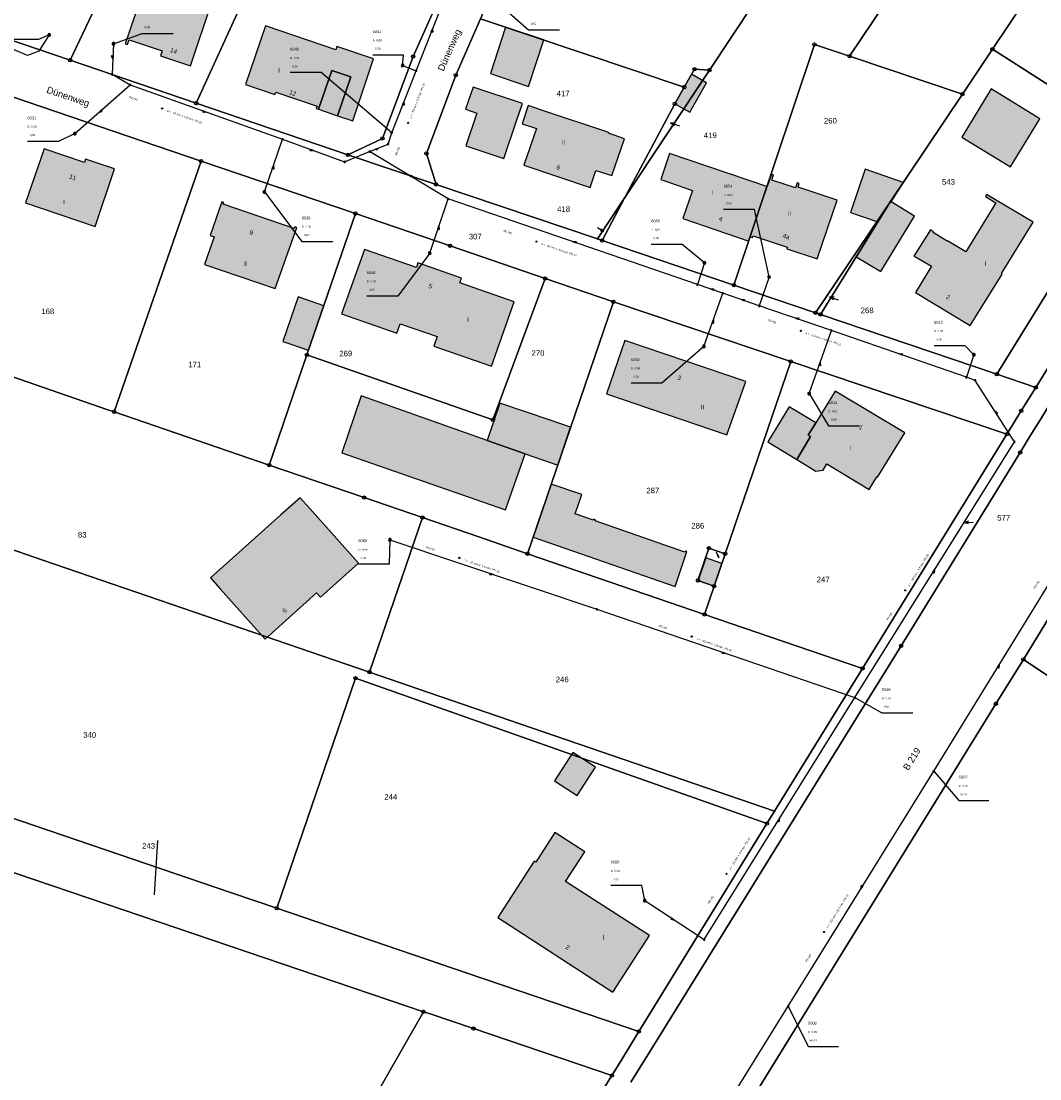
# Model space of a CAD drawing. Header units: metres. Extents: x 410063 to 2410512, y 5786105 to 5787650.
# Tile 5 of 30: x 2409850 to 2410003, y 5786625 to 5786784. Entities that reach past the tile are written whole.
import ezdxf

# ---------------------------------------------------------------- set-up
doc = ezdxf.new("R2010")
doc.units = ezdxf.units.M
for name, color, linetype in [('DRUCK-DECKELH', 40, 'Continuous'), ('DRUCK-FLUßRICH', 40, 'Continuous'), ('DRUCK-HALTUNGE', 40, 'Continuous'), ('DRUCK-ROHRD-M', 40, 'Continuous'), ('DRUCK-ROHRMAT', 40, 'Continuous'), ('DRUCK-SCHACHTN', 40, 'Continuous'), ('DRUCK-SCHAECHT', 40, 'Continuous'), ('DRUCK-SOHLENH', 40, 'Continuous'), ('K100-FLST_GRENZEN', 40, 'Continuous'), ('K105-FLST_NUMMERN', 40, 'Continuous'), ('K120-ALLG_TEXTE', 40, 'Continuous'), ('K125-GEB_LINIEN', 40, 'Continuous'), ('K125-GEB_LINIEN-FLAECHE', 2, 'Continuous'), ('K130-GEB_TEXTE', 40, 'Continuous')]:
    doc.layers.add(name, color=color, linetype=linetype)
doc.styles.add('ARIAL', font='arial.ttf')

# ---------------------------------------------------------------- blocks, each defined once
blk = doc.blocks.new('233')
at = {"layer": 'K105-FLST_NUMMERN', "color": 7}
for points in [[(2, 0.5, 0), (0, 0, 0), (2, -0.5, 0)], [(0, 0, 0), (4, 0, 0)]]:
    blk.add_polyline3d(points, dxfattribs=at)
blk = doc.blocks.new('GRENZSTEIN')
at = {"color": 7, "linetype": 'Continuous'}
blk.add_circle((0.000001, 0.000001), 0.749999, dxfattribs=at)
blk = doc.blocks.new('251')
at = {"color": 40, "linetype": 'Continuous'}
blk.add_circle((0, 0), 0.175, dxfattribs=at)
blk = doc.blocks.new('140')
at = {"layer": 'DRUCK-FLUßRICH', "color": 12}
for points in [[(0, 0, 0), (6.9, 1, 0), (7, 0, 0), (0, 0, 0)], [(0.141, 0, 0), (0.165, 0.024, 0)], [(0.331, 0.048, 0), (0.283, 0, 0)], [(0.424, 0, 0), (0.496, 0.072, 0)], [(0.662, 0.096, 0), (0.566, 0, 0)], [(0.707, 0, 0), (0.827, 0.12, 0)], [(0.992, 0.144, 0), (0.849, 0, 0)], [(0.99, 0, 0), (1.158, 0.168, 0)], [(1.323, 0.192, 0), (1.131, 0, 0)], [(1.273, 0, 0), (1.489, 0.216, 0)], [(1.654, 0.24, 0), (1.414, 0, 0)], [(1.556, 0, 0), (1.819, 0.264, 0)], [(1.985, 0.288, 0), (1.697, 0, 0)], [(1.838, 0, 0), (2.15, 0.312, 0)], [(2.315, 0.336, 0), (1.98, 0, 0)], [(2.121, 0, 0), (2.481, 0.36, 0)], [(2.646, 0.384, 0), (2.263, 0, 0)], [(2.404, 0, 0), (2.812, 0.407, 0)], [(2.977, 0.431, 0), (2.546, 0, 0)], [(2.687, 0, 0), (3.142, 0.455, 0)], [(3.308, 0.479, 0), (2.828, 0, 0)], [(2.97, 0, 0), (3.473, 0.503, 0)], [(3.639, 0.527, 0), (3.111, 0, 0)], [(3.253, 0, 0), (3.804, 0.551, 0)], [(3.969, 0.575, 0), (3.394, 0, 0)], [(3.536, 0, 0), (4.135, 0.599, 0)], [(4.3, 0.623, 0), (3.677, 0, 0)], [(3.818, 0, 0), (4.466, 0.647, 0)], [(4.631, 0.671, 0), (3.96, 0, 0)], [(4.101, 0, 0), (4.796, 0.695, 0)], [(4.962, 0.719, 0), (4.243, 0, 0)], [(4.384, 0, 0), (5.127, 0.743, 0)], [(5.293, 0.767, 0), (4.525, 0, 0)], [(4.667, 0, 0), (5.458, 0.791, 0)], [(5.623, 0.815, 0), (4.808, 0, 0)], [(4.95, 0, 0), (5.789, 0.839, 0)], [(5.954, 0.863, 0), (5.091, 0, 0)], [(5.233, 0, 0), (6.119, 0.887, 0)], [(6.285, 0.911, 0), (5.374, 0, 0)], [(5.515, 0, 0), (6.45, 0.935, 0)], [(6.616, 0.959, 0), (5.657, 0, 0)], [(5.798, 0, 0), (6.781, 0.983, 0)], [(6.904, 0.964, 0), (5.94, 0, 0)], [(6.081, 0, 0), (6.916, 0.835, 0)], [(6.929, 0.707, 0), (6.223, 0, 0)], [(6.364, 0, 0), (6.942, 0.578, 0)], [(6.955, 0.45, 0), (6.505, 0, 0)], [(6.647, 0, 0), (6.968, 0.321, 0)], [(6.981, 0.193, 0), (6.788, 0, 0)], [(6.93, 0, 0), (6.994, 0.064, 0)]]:
    blk.add_polyline3d(points, dxfattribs=at)
blk = doc.blocks.new('147')
at = {"color": 12, "linetype": 'Continuous'}
blk.add_circle((0, 0), 1.25, dxfattribs=at)
at = {"layer": 'DRUCK-ROHRD-M', "color": 12}
blk.add_polyline3d([(-1.25, -1.25, 0), (1.25, 1.25, 0)], dxfattribs=at)
blk = doc.blocks.new('1002')
at = {"color": 7, "linetype": 'Continuous'}
for start, end in [(359.999977, 180.000023), (29.999995, 90.000023), (180.000023, 359.999977), (210.000012, 269.999977)]:
    blk.add_arc((0, 0), 2.5, start, end, dxfattribs=at)
at = {"layer": 'DRUCK-SCHAECHT', "color": 7}
for points in [[(0, 2.5, 0), (0, -2.5, 0)], [(2.165, 1.25, 0), (0, 1.25, 0), (0, 2.5, 0)], [(-2.165, -1.25, 0), (0, -1.25, 0), (0, -2.5, 0)]]:
    blk.add_polyline3d(points, dxfattribs=at)
blk = doc.blocks.new('1008')
at = {"color": 7, "linetype": 'Continuous'}
for start, end in [(360, 180), (180, 360)]:
    blk.add_arc((0, 0), 1.25, start, end, dxfattribs=at)
blk = doc.blocks.new('122')
at = {"color": 7, "linetype": 'Continuous'}
blk.add_circle((0, 0), 1.25, dxfattribs=at)

msp = doc.modelspace()

# ---------------------------------------------------------------- hatches: boundary and pattern name
at = {"layer": 'K125-GEB_LINIEN-FLAECHE', "true_color": 0xc7c8ca}
for points in [[(2409868.958, 5786789.409), (2409867.228, 5786784.27), (2409865.858, 5786780.196), (2409866.202, 5786780.078), (2409866.445, 5786780.788), (2409871.384, 5786779.103), (2409871.142, 5786778.393), (2409875.63, 5786776.863), (2409878.729, 5786786.136), (2409878.881, 5786786.085), (2409880.186, 5786789.993), (2409873.065, 5786792.391), (2409871.762, 5786791.742), (2409870.819, 5786788.921), (2409868.999, 5786789.531)], [(2409894.823, 5786770.37), (2409896.783, 5786776.203), (2409899.622, 5786775.239), (2409897.664, 5786769.407), (2409899.936, 5786768.638), (2409903.058, 5786777.928), (2409897.566, 5786779.767), (2409897.398, 5786779.287), (2409886.868, 5786782.867), (2409883.879, 5786774.074), (2409888.282, 5786772.584), (2409888.401, 5786772.934), (2409894.583, 5786770.841), (2409894.464, 5786770.49)], [(2409922.826, 5786782.663), (2409920.543, 5786775.743), (2409926.251, 5786773.797), (2409928.526, 5786780.749)], [(2409894.823, 5786770.37), (2409897.664, 5786769.407), (2409899.622, 5786775.239), (2409896.783, 5786776.203)], [(2409949.582, 5786773.686), (2409948.157, 5786771.195), (2409950.407, 5786769.928), (2409952.917, 5786774.349), (2409950.68, 5786775.607)], [(2409916.838, 5786770.399), (2409918.532, 5786769.814), (2409916.843, 5786764.908), (2409922.546, 5786762.996), (2409924.418, 5786768.5), (2409925.341, 5786771.214), (2409917.97, 5786773.687)], [(2409991.117, 5786766.217), (2409998.406, 5786761.737), (2410002.807, 5786768.934), (2409995.523, 5786773.415)], [(2409925.289, 5786768.21), (2409927.434, 5786767.496), (2409925.541, 5786761.993), (2409935.493, 5786758.658), (2409936.355, 5786761.205), (2409938.734, 5786760.433), (2409940.623, 5786765.97), (2409938.239, 5786766.77), (2409938.275, 5786766.874), (2409928.365, 5786770.199), (2409926.224, 5786770.918)], [(2409850.921, 5786756.339), (2409861.364, 5786752.816), (2409864.275, 5786761.438), (2409859.934, 5786762.902), (2409859.776, 5786762.418), (2409853.741, 5786764.463)], [(2409959.444, 5786751.314), (2409961.953, 5786758.795), (2409947.36, 5786763.763), (2409946.061, 5786759.835), (2409950.813, 5786758.212), (2409949.377, 5786754.002), (2409959.218, 5786750.64)], [(2409961.953, 5786758.795), (2409959.444, 5786751.314), (2409959.814, 5786751.191), (2409959.893, 5786751.428), (2409964.997, 5786749.73), (2409964.918, 5786749.492), (2409969.495, 5786747.969), (2409972.471, 5786756.763), (2409966.612, 5786758.714), (2409966.798, 5786759.275), (2409966.485, 5786759.379), (2409966.222, 5786758.591), (2409962.682, 5786759.769), (2409962.944, 5786760.557), (2409962.621, 5786760.664), (2409961.993, 5786758.783)], [(2409978.545, 5786753.516), (2409980.434, 5786756.575), (2409980.572, 5786756.49), (2409982.42, 5786759.396), (2409982.343, 5786759.423), (2409976.686, 5786761.381), (2409974.485, 5786754.893), (2409978.413, 5786753.561)], [(2409984.171, 5786748.25), (2409984.199, 5786748.296), (2409986.573, 5786746.854), (2409984.201, 5786742.949), (2409992.405, 5786737.966), (2409997.191, 5786745.7), (2409997.074, 5786745.772), (2410001.808, 5786753.458), (2409994.854, 5786757.632), (2409994.664, 5786757.316), (2409996.25, 5786756.365), (2409991.727, 5786749.009), (2409988.972, 5786750.676), (2409988.941, 5786750.626), (2409986.837, 5786751.899), (2409986.899, 5786752.001), (2409986.42, 5786752.291), (2409983.948, 5786748.384)], [(2409877.731, 5786747.136), (2409888.305, 5786743.513), (2409891.543, 5786752.679), (2409891.259, 5786752.776), (2409891.175, 5786752.53), (2409880.544, 5786756.179), (2409880.628, 5786756.425), (2409880.344, 5786756.522), (2409878.573, 5786751.466), (2409879.175, 5786751.255)], [(2409978.545, 5786753.516), (2409975.321, 5786748.296), (2409979.002, 5786746.057), (2409984.059, 5786754.367), (2409980.572, 5786756.49), (2409980.434, 5786756.575)], [(2409898.254, 5786739.716), (2409906.542, 5786736.828), (2409907.032, 5786738.235), (2409912.559, 5786736.32), (2409912.065, 5786734.904), (2409920.703, 5786731.894), (2409924.127, 5786741.527), (2409915.989, 5786744.366), (2409916.236, 5786745.074), (2409909.7, 5786747.355), (2409909.456, 5786746.655), (2409901.678, 5786749.371)], [(2409891.759, 5786742.264), (2409889.488, 5786735.581), (2409893.311, 5786734.27), (2409895.595, 5786740.945)], [(2409937.923, 5786727.752), (2409955.972, 5786721.602), (2409958.771, 5786729.619), (2409940.671, 5786735.738)], [(2409966.408, 5786717.927), (2409969.293, 5786716.162), (2409970.367, 5786716.312), (2409970.93, 5786717.252), (2409977.253, 5786713.421), (2409978.417, 5786715.345), (2409978.518, 5786715.283), (2409982.589, 5786721.887), (2409972.19, 5786728.164), (2409969.262, 5786723.395), (2409968.145, 5786721.576), (2409968.486, 5786721.369)], [(2409925.744, 5786718.771), (2409920.077, 5786720.77), (2409901.193, 5786727.433), (2409898.319, 5786718.928), (2409922.827, 5786710.358)], [(2409920.077, 5786720.77), (2409925.744, 5786718.771), (2409930.618, 5786717.051), (2409932.561, 5786722.755), (2409929.487, 5786723.806), (2409921.967, 5786726.378)], [(2409966.408, 5786717.927), (2409968.486, 5786721.369), (2409968.145, 5786721.576), (2409969.262, 5786723.395), (2409965.291, 5786725.784), (2409962.089, 5786720.57)], [(2409936.219, 5786708.729), (2409936.272, 5786708.88), (2409936.023, 5786708.966), (2409935.971, 5786708.815), (2409933.24, 5786709.787), (2409934.221, 5786712.664), (2409929.653, 5786714.222), (2409926.943, 5786706.268), (2409948.207, 5786698.915), (2409949.958, 5786704.127), (2409949.724, 5786704.208), (2409949.671, 5786704.057)], [(2409882.412, 5786703.596), (2409878.609, 5786700.17), (2409880.062, 5786698.546), (2409886.798, 5786691.017), (2409894.496, 5786697.933), (2409895.103, 5786697.279), (2409900.804, 5786702.388), (2409893.482, 5786710.559), (2409892.039, 5786712.169), (2409889.143, 5786709.626)], [(2409952.809, 5786703.168), (2409951.655, 5786699.781), (2409954.048, 5786698.96), (2409955.198, 5786702.339)], [(2409930.142, 5786669.794), (2409933.523, 5786667.591), (2409936.269, 5786671.811), (2409932.886, 5786674.011)], [(2409921.64, 5786649.33), (2409938.874, 5786638.134), (2409944.386, 5786646.606), (2409931.808, 5786654.722), (2409934.669, 5786659.156), (2409930.184, 5786662.037), (2409927.33, 5786657.612), (2409927.118, 5786657.748)]]:
    msp.add_hatch(color=9, dxfattribs=at).paths.add_polyline_path(points)

# ---------------------------------------------------------------- linework, layer by layer
at = {"layer": 'DRUCK-HALTUNGE', "color": 12}
for points in [[(2409907.39, 5786776.94, 0), (2409909.43, 5786776.14, 0), (2409914.35, 5786788.7, 0)], [(2409854.49, 5786781.51, 0), (2409852.95, 5786779.09, 50.84), (2409851.222, 5786778.406, 50.846), (2409845.463, 5786780.889, 50.834), (2409838.795, 5786783.408, 50.917), (2409834.87, 5786785.226, 51.056), (2409833.74, 5786784.63, 0)], [(2409864.11, 5786780.19, 0), (2409863.9, 5786775.61, 0)], [(2409905.22, 5786765.17, 0), (2409905.78, 5786766.83, 0), (2409909.43, 5786776.14, 0)], [(2409863.9, 5786775.61, 0), (2409866.59, 5786774.02, 0)], [(2409858.33, 5786766.73, 0), (2409866.59, 5786774.02, 0)], [(2409866.59, 5786774.02, 0), (2409889.42, 5786765.88, 0)], [(2409886.7, 5786758, 0), (2409889.42, 5786765.88, 0)], [(2409889.42, 5786765.88, 0), (2409898.72, 5786762.49, 0)], [(2409898.72, 5786762.49, 0), (2409902.45, 5786764.03, 0), (2409905.22, 5786765.17, 0)], [(2409914.22, 5786756.94, 0), (2409902.45, 5786764.03, 0)], [(2409911.46, 5786748.84, 0), (2409914.22, 5786756.94, 0)], [(2409952.6, 5786747.36, 0), (2409951.55, 5786744.12, 0), (2409914.22, 5786756.94, 0)], [(2409955.34, 5786742.81, 0), (2409951.55, 5786744.12, 0)], [(2409962.28, 5786745.27, 0), (2409960.81, 5786740.93, 0), (2409955.34, 5786742.81, 0)], [(2409952.52, 5786734.85, 0), (2409955.34, 5786742.81, 0)], [(2409971.6, 5786737.23, 0), (2409960.81, 5786740.93, 0)], [(2409968.28, 5786727.79, 0), (2409971.6, 5786737.23, 0)], [(2409991.81, 5786730.24, 0), (2409971.6, 5786737.23, 0)], [(2409992.93, 5786733.6, 0), (2409991.81, 5786730.24, 0)], [(2409993.14, 5786729.77, 0), (2409991.81, 5786730.24, 0)], [(2409999.01, 5786720.57, 0), (2409993.14, 5786729.77, 0)], [(2409975.12, 5786682.26, 0), (2409999.01, 5786720.57, 0)], [(2409905.5, 5786705.9, 0), (2409936.48, 5786695.48, 0)], [(2409986.92, 5786671.23, 0), (2410006.56, 5786703.13, 0)], [(2409936.48, 5786695.48, 0), (2409975.12, 5786682.26, 0)], [(2409952.56, 5786646.02, 0), (2409975.12, 5786682.26, 0)], [(2409965.15, 5786636.03, 0), (2409986.92, 5786671.23, 0)], [(2409943.66, 5786651.85, 0), (2409952.56, 5786646.02, 0)], [(2409922.49, 5786567.26, 0), (2409965.15, 5786636.03, 0)]]:
    msp.add_polyline3d(points, dxfattribs=at)
at = {"layer": 'DRUCK-SCHACHTN', "color": 7}
for points in [[(2409923.34, 5786784.82, 0), (2409926.252, 5786782.255, 0), (2409930.887, 5786782.255, 0)], [(2409854.49, 5786781.51, 0), (2409852.9, 5786780.838, 0), (2409848.265, 5786780.838, 0)], [(2409864.11, 5786780.19, 0), (2409868.419, 5786781.698, 0), (2409873.054, 5786781.698, 0)], [(2409907.39, 5786776.94, 0), (2409907.553, 5786778.499, 0), (2409902.918, 5786778.499, 0)], [(2409905.78, 5786766.83, 0), (2409895.199, 5786775.862, 0), (2409890.564, 5786775.862, 0)], [(2409858.33, 5786766.73, 0), (2409855.857, 5786765.565, 0), (2409851.222, 5786765.565, 0)], [(2409886.7, 5786758, 0), (2409892.307, 5786750.575, 0), (2409896.942, 5786750.575, 0)], [(2409962.28, 5786745.27, 0), (2409960.105, 5786755.349, 0), (2409955.47, 5786755.349, 0)], [(2409911.46, 5786748.84, 0), (2409906.671, 5786742.398, 0), (2409902.036, 5786742.398, 0)], [(2409952.6, 5786747.36, 0), (2409949.269, 5786750.12, 0), (2409944.634, 5786750.12, 0)], [(2409952.52, 5786734.85, 0), (2409946.237, 5786729.371, 0), (2409941.602, 5786729.371, 0)], [(2409992.93, 5786733.6, 0), (2409991.621, 5786734.949, 0), (2409986.986, 5786734.949, 0)], [(2409968.28, 5786727.79, 0), (2409971.186, 5786722.935, 0), (2409975.821, 5786722.935, 0)], [(2409905.5, 5786705.9, 0), (2409905.408, 5786702.234, 0), (2409900.773, 5786702.234, 0)], [(2409975.12, 5786682.26, 0), (2409979.153, 5786679.961, 0), (2409983.788, 5786679.961, 0)], [(2409986.92, 5786671.23, 0), (2409990.699, 5786666.837, 0), (2409995.154, 5786666.837, 0)], [(2409943.66, 5786651.85, 0), (2409943.205, 5786654.105, 0), (2409938.57, 5786654.105, 0)], [(2409965.15, 5786636.03, 0), (2409968.113, 5786629.979, 0), (2409972.658, 5786629.979, 0)]]:
    msp.add_polyline3d(points, dxfattribs=at)
at = {"layer": 'K100-FLST_GRENZEN', "color": 18, "true_color": 0x000000}
for points in [[(2410166.242981, 5786988.421997, 0), (2410124.467987, 5786921.005005, 0), (2410106.040009, 5786891.266998, 0), (2410103.841003, 5786887.696991, 0), (2410077.643005, 5786845.173004, 0), (2410076.143005, 5786842.737, 0), (2410073.705994, 5786838.781006, 0), (2410071.877991, 5786835.813004, 0), (2410004.876007, 5786727.078003, 0), (2410003.075989, 5786724.156998, 0), (2410001.393005, 5786721.436996, 0), (2409999.873993, 5786718.981995, 0), (2409982.028015, 5786690, 0), (2409945.76001, 5786631.417999, 0), (2409941.582001, 5786624.669998, 0)], [(2409946.864014, 5786601.266001, 0), (2409996.247009, 5786681.330002, 0), (2410000.358002, 5786687.984001, 0), (2410004.433014, 5786694.581001, 0), (2410029.923004, 5786735.841003, 0), (2410151.05603, 5786931.912994, 0)], [(2409941.582001, 5786624.669998, 0), (2409945.76001, 5786631.417999, 0), (2409982.028015, 5786690, 0), (2409999.873993, 5786718.981995, 0), (2410001.393005, 5786721.436996, 0), (2410003.075989, 5786724.156998, 0), (2410004.876007, 5786727.078003, 0), (2410071.877991, 5786835.813004, 0), (2410070.894989, 5786839.970001, 0), (2410042.794006, 5786794.445999, 0), (2410022.88501, 5786762.197006, 0), (2410002.212006, 5786728.710007, 0), (2410000.041992, 5786725.182999, 0), (2409997.894989, 5786721.695007, 0), (2409976.273987, 5786686.620003, 0), (2409963.108002, 5786665.260002, 0), (2409961.954987, 5786663.388, 0), (2409942.765015, 5786632.257, 0), (2409939.558014, 5786626.986, 0), (2409938.734009, 5786625.632, 0), (2409896.14801, 5786556.725, 0)], [(2409805.192001, 5786787.102997, 0), (2409824.597, 5786780.528, 0), (2409844.080994, 5786773.895996, 0), (2409848.828003, 5786772.281998, 0), (2409877.222, 5786762.621002, 0), (2409900.321991, 5786754.761002, 0), (2409914.516998, 5786749.931, 0), (2409928.757996, 5786745.048996, 0), (2409938.966003, 5786741.550003, 0), (2409965.506989, 5786732.608002, 0), (2409997.894989, 5786721.695007, 0), (2410000.041992, 5786725.182999, 0), (2410002.212006, 5786728.710007, 0), (2409996.373993, 5786730.690002, 0), (2409969.975006, 5786739.643005, 0), (2409969.248993, 5786739.889008, 0), (2409957.003998, 5786744.042007, 0), (2409937.26001, 5786750.714005, 0), (2409936.571991, 5786750.945999, 0), (2409912.410004, 5786759.110992, 0), (2409899.199005, 5786763.537994, 0), (2409876.483994, 5786771.276993, 0), (2409857.606003, 5786777.720993, 0), (2409838.667999, 5786784.184006, 0)], [(2410166.661987, 5786576.54, 0), (2410078.862, 5786635.372002, 0), (2410071.587006, 5786640.247002, 0), (2410000.358002, 5786687.984001, 0), (2409996.247009, 5786681.330002, 0), (2409946.864014, 5786601.266001, 0)], [(2409872.498993, 5786568.646, 0), (2409910.518005, 5786635.208, 0), (2409831.132004, 5786662.150002, 0), (2409813.328995, 5786625.754002, 0), (2409813.328995, 5786625.754002, 0), (2409801.951996, 5786602.493999, 0)], [(2409870.259, 5786652.703, 0), (2409870.766, 5786660.873, 0)]]:
    msp.add_polyline3d(points, dxfattribs=at)
for points in [[(2409857.606003, 5786777.720993, 0), (2409882.544006, 5786830.194, 0), (2409868.337997, 5786835.041, 0), (2409864.598999, 5786836.317001, 0), (2409838.667999, 5786784.184006, 0), (2409857.606003, 5786777.720993, 0)], [(2409919.074005, 5786783.919998, 0), (2409949.582001, 5786773.686005, 0), (2409951.118988, 5786776.375, 0), (2409953.34201, 5786776.253006, 0), (2409983.643005, 5786821.975998, 0), (2409979.769012, 5786823.776993, 0), (2409952.67099, 5786836.352005, 0), (2409933.571014, 5786812.781998, 0), (2409923.502014, 5786793.944, 0), (2409919.074005, 5786783.919998, 0)], [(2409876.483994, 5786771.276993, 0), (2409888.520996, 5786797.671997, 0), (2409900.523987, 5786824.059006, 0), (2409892.029999, 5786826.957001, 0), (2409882.544006, 5786830.194, 0), (2409857.606003, 5786777.720993, 0), (2409876.483994, 5786771.276993, 0)], [(2409937.26001, 5786750.714005, 0), (2409957.003998, 5786744.042007, 0), (2409969.049988, 5786780.080002, 0), (2409974.338989, 5786778.309006, 0), (2409998.897003, 5786814.869995, 0), (2409983.643005, 5786821.975998, 0), (2409953.34201, 5786776.253006, 0), (2409940.69101, 5786757.162003, 0), (2409937.26001, 5786750.714005, 0)], [(2409899.199005, 5786763.537994, 0), (2409912.410004, 5786759.110992, 0), (2409910.963989, 5786763.766006, 0), (2409915.354004, 5786775.498993, 0), (2409919.074005, 5786783.919998, 0), (2409923.502014, 5786793.944, 0), (2409933.571014, 5786812.781998, 0), (2409926.964996, 5786815.035995, 0), (2409917.156006, 5786796.755005, 0), (2409913.807007, 5786789.179001, 0), (2409908.976013, 5786778.255997, 0), (2409904.371002, 5786766.001007, 0), (2409899.199005, 5786763.537994, 0)], [(2409991.214996, 5786772.656998, 0), (2409995.708008, 5786779.360001, 0), (2410014.609009, 5786807.554993, 0), (2409998.897003, 5786814.869995, 0), (2409974.338989, 5786778.309006, 0), (2409991.214996, 5786772.656998, 0)], [(2410014.609009, 5786807.554993, 0), (2409995.708008, 5786779.360001, 0), (2410017.734009, 5786765.283997, 0), (2409996.373993, 5786730.690002, 0), (2410002.212006, 5786728.710007, 0), (2410022.88501, 5786762.197006, 0), (2410042.794006, 5786794.445999, 0), (2410018.13501, 5786805.914993, 0), (2410014.609009, 5786807.554993, 0)], [(2409876.483994, 5786771.276993, 0), (2409899.199005, 5786763.537994, 0), (2409904.371002, 5786766.001007, 0), (2409908.976013, 5786778.255997, 0), (2409913.807007, 5786789.179001, 0), (2409888.520996, 5786797.671997, 0), (2409876.483994, 5786771.276993, 0)], [(2409912.410004, 5786759.110992, 0), (2409936.571991, 5786750.945999, 0), (2409940.69101, 5786757.162003, 0), (2409948.157013, 5786771.195007, 0), (2409949.582001, 5786773.686005, 0), (2409919.074005, 5786783.919998, 0), (2409915.354004, 5786775.498993, 0), (2409910.963989, 5786763.766006, 0), (2409912.410004, 5786759.110992, 0)], [(2409957.003998, 5786744.042007, 0), (2409969.248993, 5786739.889008, 0), (2409980.43399, 5786756.574997, 0), (2409991.214996, 5786772.656998, 0), (2409974.338989, 5786778.309006, 0), (2409969.049988, 5786780.080002, 0), (2409957.003998, 5786744.042007, 0)], [(2409980.43399, 5786756.574997, 0), (2409969.975006, 5786739.643005, 0), (2409996.373993, 5786730.690002, 0), (2410017.734009, 5786765.283997, 0), (2409995.708008, 5786779.360001, 0), (2409991.214996, 5786772.656998, 0), (2409980.43399, 5786756.574997, 0)], [(2409940.69101, 5786757.162003, 0), (2409953.34201, 5786776.253006, 0), (2409951.118988, 5786776.375, 0), (2409949.582001, 5786773.686005, 0), (2409948.157013, 5786771.195007, 0), (2409940.69101, 5786757.162003, 0)], [(2409845.302994, 5786731.561996, 0), (2409848.753998, 5786730.397995, 0), (2409863.279007, 5786725.378006, 0), (2409864.223007, 5786725.052002, 0), (2409877.222, 5786762.621002, 0), (2409848.828003, 5786772.281998, 0), (2409835.843994, 5786734.753006, 0), (2409845.302994, 5786731.561996, 0)], [(2409864.223007, 5786725.052002, 0), (2409887.429993, 5786717.085999, 0), (2409893.076004, 5786733.584, 0), (2409900.321991, 5786754.761002, 0), (2409877.222, 5786762.621002, 0), (2409864.223007, 5786725.052002, 0)], [(2409937.26001, 5786750.714005, 0), (2409940.69101, 5786757.162003, 0), (2409936.571991, 5786750.945999, 0), (2409937.26001, 5786750.714005, 0)], [(2409969.975006, 5786739.643005, 0), (2409980.43399, 5786756.574997, 0), (2409969.248993, 5786739.889008, 0), (2409969.975006, 5786739.643005, 0)], [(2409893.076004, 5786733.584, 0), (2409920.929993, 5786723.850998, 0), (2409928.757996, 5786745.048996, 0), (2409914.516998, 5786749.931, 0), (2409900.321991, 5786754.761002, 0), (2409893.076004, 5786733.584, 0)], [(2409887.429993, 5786717.085999, 0), (2409901.625, 5786712.214005, 0), (2409910.377991, 5786709.209, 0), (2409918.800995, 5786706.318001, 0), (2409926.105011, 5786703.811996, 0), (2409938.966003, 5786741.550003, 0), (2409928.757996, 5786745.048996, 0), (2409920.929993, 5786723.850998, 0), (2409893.076004, 5786733.584, 0), (2409887.429993, 5786717.085999, 0)], [(2409926.105011, 5786703.811996, 0), (2409952.60199, 5786694.716003, 0), (2409954.048004, 5786698.959999, 0), (2409951.615997, 5786699.793999, 0), (2409953.265015, 5786704.629997, 0), (2409955.696991, 5786703.803001, 0), (2409965.506989, 5786732.608002, 0), (2409938.966003, 5786741.550003, 0), (2409926.105011, 5786703.811996, 0)], [(2410000.358002, 5786687.984001, 0), (2410071.587006, 5786640.247002, 0), (2410078.862, 5786635.372002, 0), (2410166.661987, 5786576.54, 0), (2410235.244995, 5786530.582001, 0), (2410236.388, 5786531.243, 0), (2410228.085022, 5786605.528, 0), (2410085.403015, 5786699.357002, 0), (2410029.923004, 5786735.841003, 0), (2410004.433014, 5786694.581001, 0), (2410000.358002, 5786687.984001, 0)], [(2409833.313995, 5786669.515999, 0), (2409881.789001, 5786653.016998, 0), (2409888.546005, 5786650.717003, 0), (2409900.348999, 5786685.149002, 0), (2409961.954987, 5786663.388, 0), (2409963.108002, 5786665.260002, 0), (2409911.290009, 5786683.036003, 0), (2409902.451996, 5786686.068001, 0), (2409853.548996, 5786702.842003, 0), (2409840.778, 5786707.223, 0), (2409848.753998, 5786730.397995, 0), (2409845.302994, 5786731.561996, 0), (2409845.113007, 5786730.580002, 0), (2409839.300995, 5786700.5, 0), (2409833.313995, 5786669.515999, 0)], [(2409952.60199, 5786694.716003, 0), (2409976.273987, 5786686.620003, 0), (2409997.894989, 5786721.695007, 0), (2409965.506989, 5786732.608002, 0), (2409955.696991, 5786703.803001, 0), (2409954.048004, 5786698.959999, 0), (2409952.60199, 5786694.716003, 0)], [(2409840.778, 5786707.223, 0), (2409853.548996, 5786702.842003, 0), (2409902.451996, 5786686.068001, 0), (2409910.377991, 5786709.209, 0), (2409901.625, 5786712.214005, 0), (2409887.429993, 5786717.085999, 0), (2409864.223007, 5786725.052002, 0), (2409863.279007, 5786725.378006, 0), (2409848.753998, 5786730.397995, 0), (2409840.778, 5786707.223, 0)], [(2409902.451996, 5786686.068001, 0), (2409911.290009, 5786683.036003, 0), (2409963.108002, 5786665.260002, 0), (2409976.273987, 5786686.620003, 0), (2409952.60199, 5786694.716003, 0), (2409926.105011, 5786703.811996, 0), (2409918.800995, 5786706.318001, 0), (2409910.377991, 5786709.209, 0), (2409902.451996, 5786686.068001, 0)], [(2409951.615997, 5786699.793999, 0), (2409954.048004, 5786698.959999, 0), (2409955.696991, 5786703.803001, 0), (2409953.265015, 5786704.629997, 0), (2409951.615997, 5786699.793999, 0)], [(2409787.893997, 5786676.921997, 0), (2409802.764008, 5786671.844002, 0), (2409806.085007, 5786670.709, 0), (2409808.919998, 5786669.739998, 0), (2409824.123001, 5786664.544998, 0), (2409831.132004, 5786662.150002, 0), (2409910.518005, 5786635.208, 0), (2409911.355011, 5786634.924, 0), (2409917.996002, 5786632.669998, 0), (2409938.734009, 5786625.632, 0), (2409939.558014, 5786626.986, 0), (2409942.765015, 5786632.257, 0), (2409917.085999, 5786641, 0), (2409888.546005, 5786650.717003, 0), (2409881.789001, 5786653.016998, 0), (2409833.313995, 5786669.515999, 0), (2409818.511993, 5786674.554001, 0), (2409811.119995, 5786677.07, 0), (2409786.264008, 5786685.540001, 0), (2409787.893997, 5786676.921997, 0)], [(2409888.546005, 5786650.717003, 0), (2409917.085999, 5786641, 0), (2409942.765015, 5786632.257, 0), (2409961.954987, 5786663.388, 0), (2409900.348999, 5786685.149002, 0), (2409888.546005, 5786650.717003, 0)], [(2409917.996002, 5786632.669998, 0), (2409911.355011, 5786634.924, 0), (2409910.518005, 5786635.208, 0), (2409872.498993, 5786568.646, 0), (2409875.998001, 5786566.882999, 0), (2409881.582993, 5786564.066999, 0), (2409886.914001, 5786561.379999, 0), (2409889.494003, 5786560.08, 0), (2409896.14801, 5786556.725, 0), (2409938.734009, 5786625.632, 0), (2409917.996002, 5786632.669998, 0)]]:
    msp.add_polyline3d(points, close=True, dxfattribs=at)
at = {"layer": 'K125-GEB_LINIEN', "color": 32}
for points in [[(2409868.957993, 5786789.408997, 0), (2409867.227997, 5786784.270004, 0), (2409865.858002, 5786780.195999, 0), (2409866.201996, 5786780.078003, 0), (2409866.445007, 5786780.787994, 0), (2409871.384003, 5786779.102997, 0), (2409871.141998, 5786778.393005, 0), (2409875.630005, 5786776.863007, 0), (2409878.729004, 5786786.136002, 0), (2409878.880997, 5786786.085007, 0), (2409880.186005, 5786789.992996, 0), (2409873.065002, 5786792.391006, 0), (2409871.761993, 5786791.742004, 0), (2409870.819, 5786788.921005, 0), (2409868.998993, 5786789.531006, 0), (2409868.957993, 5786789.408997, 0)], [(2409894.822998, 5786770.369995, 0), (2409896.78299, 5786776.203003, 0), (2409899.622009, 5786775.238998, 0), (2409897.664001, 5786769.406998, 0), (2409899.936005, 5786768.638, 0), (2409903.058014, 5786777.927994, 0), (2409897.56601, 5786779.766998, 0), (2409897.39801, 5786779.287003, 0), (2409886.867996, 5786782.867004, 0), (2409883.878998, 5786774.074005, 0), (2409888.281998, 5786772.584, 0), (2409888.401001, 5786772.934006, 0), (2409894.583008, 5786770.841003, 0), (2409894.463989, 5786770.490005, 0), (2409894.822998, 5786770.369995, 0)], [(2409922.826, 5786782.663, 0), (2409920.543, 5786775.743, 0), (2409926.251, 5786773.797, 0), (2409928.526, 5786780.749, 0), (2409922.826, 5786782.663, 0)], [(2409894.823, 5786770.37, 0), (2409897.664, 5786769.407, 0), (2409899.622, 5786775.239, 0), (2409896.783, 5786776.203, 0), (2409894.823, 5786770.37, 0)], [(2409949.582, 5786773.686, 0), (2409948.157, 5786771.195, 0), (2409950.407, 5786769.928, 0), (2409952.917, 5786774.349, 0), (2409950.68, 5786775.607, 0), (2409949.582, 5786773.686, 0)], [(2409916.838, 5786770.399, 0), (2409918.532, 5786769.814, 0), (2409916.843, 5786764.908, 0), (2409922.546, 5786762.996, 0), (2409924.418, 5786768.5, 0), (2409925.341, 5786771.214, 0), (2409917.97, 5786773.687, 0), (2409916.838, 5786770.399, 0)], [(2409991.117, 5786766.217, 0), (2409998.406, 5786761.737, 0), (2410002.807, 5786768.934, 0), (2409995.523, 5786773.415, 0), (2409991.117, 5786766.217, 0)], [(2409925.289001, 5786768.210007, 0), (2409927.43399, 5786767.496002, 0), (2409925.540985, 5786761.992996, 0), (2409935.493011, 5786758.658005, 0), (2409936.355011, 5786761.205002, 0), (2409938.734009, 5786760.432999, 0), (2409940.622986, 5786765.970001, 0), (2409938.239014, 5786766.770004, 0), (2409938.274994, 5786766.873993, 0), (2409928.36499, 5786770.199005, 0), (2409926.223999, 5786770.917999, 0), (2409925.289001, 5786768.210007, 0)], [(2409850.921005, 5786756.339005, 0), (2409861.363998, 5786752.815994, 0), (2409864.274994, 5786761.438004, 0), (2409859.934006, 5786762.901993, 0), (2409859.776001, 5786762.417999, 0), (2409853.740997, 5786764.462997, 0), (2409850.921005, 5786756.339005, 0)], [(2409959.444, 5786751.313995, 0), (2409961.953003, 5786758.794998, 0), (2409947.359985, 5786763.763, 0), (2409946.061005, 5786759.835007, 0), (2409950.812988, 5786758.212006, 0), (2409949.377014, 5786754.001999, 0), (2409959.217987, 5786750.639999, 0), (2409959.444, 5786751.313995, 0)], [(2409961.953003, 5786758.794998, 0), (2409959.444, 5786751.313995, 0), (2409959.813995, 5786751.190994, 0), (2409959.893005, 5786751.427994, 0), (2409964.997009, 5786749.729996, 0), (2409964.917999, 5786749.492004, 0), (2409969.494995, 5786747.968994, 0), (2409972.471008, 5786756.763, 0), (2409966.612, 5786758.714005, 0), (2409966.798004, 5786759.274994, 0), (2409966.484985, 5786759.378998, 0), (2409966.221985, 5786758.591003, 0), (2409962.682007, 5786759.768997, 0), (2409962.944, 5786760.557007, 0), (2409962.621002, 5786760.664001, 0), (2409961.993011, 5786758.783005, 0), (2409961.953003, 5786758.794998, 0)], [(2409978.545, 5786753.516, 0), (2409980.434, 5786756.575, 0), (2409980.572, 5786756.49, 0), (2409982.42, 5786759.396, 0), (2409982.343, 5786759.423, 0), (2409976.686, 5786761.381, 0), (2409974.485, 5786754.893, 0), (2409978.413, 5786753.561, 0), (2409978.545, 5786753.516, 0)], [(2409984.17099, 5786748.25, 0), (2409984.199005, 5786748.296005, 0), (2409986.572998, 5786746.854004, 0), (2409984.200989, 5786742.949005, 0), (2409992.404999, 5786737.966003, 0), (2409997.19101, 5786745.699997, 0), (2409997.074005, 5786745.772003, 0), (2410001.808014, 5786753.457993, 0), (2409994.854004, 5786757.632004, 0), (2409994.664001, 5786757.315994, 0), (2409996.25, 5786756.365005, 0), (2409991.72699, 5786749.009003, 0), (2409988.971985, 5786750.675995, 0), (2409988.94101, 5786750.626007, 0), (2409986.837006, 5786751.899002, 0), (2409986.898987, 5786752.001007, 0), (2409986.420013, 5786752.291, 0), (2409983.947998, 5786748.384003, 0), (2409984.17099, 5786748.25, 0)], [(2409877.731003, 5786747.136002, 0), (2409888.304993, 5786743.513, 0), (2409891.542999, 5786752.679001, 0), (2409891.259003, 5786752.776001, 0), (2409891.175003, 5786752.529999, 0), (2409880.544006, 5786756.179001, 0), (2409880.628006, 5786756.425003, 0), (2409880.343994, 5786756.522003, 0), (2409878.572998, 5786751.466003, 0), (2409879.175003, 5786751.255005, 0), (2409877.731003, 5786747.136002, 0)], [(2409978.545, 5786753.516, 0), (2409975.321, 5786748.296, 0), (2409979.002, 5786746.057, 0), (2409984.059, 5786754.367, 0), (2409980.572, 5786756.49, 0), (2409980.434, 5786756.575, 0), (2409978.545, 5786753.516, 0)], [(2409898.253998, 5786739.716003, 0), (2409906.541992, 5786736.828003, 0), (2409907.032013, 5786738.235001, 0), (2409912.55899, 5786736.320007, 0), (2409912.065002, 5786734.904007, 0), (2409920.703003, 5786731.893997, 0), (2409924.127014, 5786741.526993, 0), (2409915.989014, 5786744.365997, 0), (2409916.235992, 5786745.074005, 0), (2409909.700012, 5786747.354996, 0), (2409909.455994, 5786746.654999, 0), (2409901.678009, 5786749.371002, 0), (2409898.253998, 5786739.716003, 0)], [(2409891.759, 5786742.264, 0), (2409889.488, 5786735.581, 0), (2409893.311, 5786734.27, 0), (2409895.595, 5786740.945, 0), (2409891.759, 5786742.264, 0)], [(2409937.923004, 5786727.751999, 0), (2409955.971985, 5786721.602005, 0), (2409958.770996, 5786729.619003, 0), (2409940.67099, 5786735.738007, 0), (2409937.923004, 5786727.751999, 0)], [(2409966.40799, 5786717.927002, 0), (2409969.292999, 5786716.162003, 0), (2409970.367004, 5786716.311996, 0), (2409970.929993, 5786717.251999, 0), (2409977.252991, 5786713.421005, 0), (2409978.416992, 5786715.345001, 0), (2409978.518005, 5786715.283005, 0), (2409982.588989, 5786721.886993, 0), (2409972.190002, 5786728.164001, 0), (2409969.261993, 5786723.395004, 0), (2409968.144989, 5786721.576004, 0), (2409968.485992, 5786721.369003, 0), (2409966.40799, 5786717.927002, 0)], [(2409925.744, 5786718.771, 0), (2409920.077, 5786720.77, 0), (2409901.193, 5786727.433, 0), (2409898.319, 5786718.928, 0), (2409922.827, 5786710.358, 0), (2409925.744, 5786718.771, 0)], [(2409920.077, 5786720.77, 0), (2409925.744, 5786718.771, 0), (2409930.618, 5786717.051, 0), (2409932.561, 5786722.755, 0), (2409929.487, 5786723.806, 0), (2409921.967, 5786726.378, 0), (2409920.077, 5786720.77, 0)], [(2409966.408, 5786717.927, 0), (2409968.486, 5786721.369, 0), (2409968.145, 5786721.576, 0), (2409969.262, 5786723.395, 0), (2409965.291, 5786725.784, 0), (2409962.089, 5786720.57, 0), (2409966.408, 5786717.927, 0)], [(2409936.219, 5786708.729, 0), (2409936.272, 5786708.88, 0), (2409936.023, 5786708.966, 0), (2409935.971, 5786708.815, 0), (2409933.24, 5786709.787, 0), (2409934.221, 5786712.664, 0), (2409929.653, 5786714.222, 0), (2409926.943, 5786706.268, 0), (2409948.207, 5786698.915, 0), (2409949.958, 5786704.127, 0), (2409949.724, 5786704.208, 0), (2409949.671, 5786704.057, 0), (2409936.219, 5786708.729, 0)], [(2409882.412003, 5786703.596001, 0), (2409878.608994, 5786700.169998, 0), (2409880.061996, 5786698.545998, 0), (2409886.798004, 5786691.016998, 0), (2409894.496002, 5786697.932999, 0), (2409895.102997, 5786697.278999, 0), (2409900.803986, 5786702.388, 0), (2409893.481995, 5786710.558998, 0), (2409892.039001, 5786712.169006, 0), (2409889.143005, 5786709.625999, 0), (2409882.412003, 5786703.596001, 0)], [(2409952.809, 5786703.168, 0), (2409951.655, 5786699.781, 0), (2409954.048, 5786698.96, 0), (2409955.198, 5786702.339, 0), (2409952.809, 5786703.168, 0)], [(2409930.142, 5786669.794, 0), (2409933.523, 5786667.591, 0), (2409936.269, 5786671.811, 0), (2409932.886, 5786674.011, 0), (2409930.142, 5786669.794, 0)], [(2409921.640015, 5786649.330002, 0), (2409938.873993, 5786638.133999, 0), (2409944.385986, 5786646.605999, 0), (2409931.808014, 5786654.722, 0), (2409934.669006, 5786659.155998, 0), (2409930.18399, 5786662.037003, 0), (2409927.329987, 5786657.612, 0), (2409927.118011, 5786657.748001, 0), (2409921.640015, 5786649.330002, 0)]]:
    msp.add_polyline3d(points, dxfattribs=at)

# ---------------------------------------------------------------- block references
at = {"layer": 'DRUCK-FLUßRICH', "xscale": 0.067, "yscale": 0.233}
for p, rotation in [((2409911.89, 5786782.42), 244.609), ((2409864.005, 5786777.9), 83.37500000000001), ((2409907.605, 5786771.485), 244.592), ((2409862.46, 5786770.375), 217.431), ((2409878.005, 5786769.95), 156.376), ((2409903.835, 5786764.6), 198.37), ((2409894.07, 5786764.185), 155.972), ((2409888.06, 5786761.94), 246.956), ((2409908.335, 5786760.485), 324.936), ((2409912.84, 5786752.89), 247.1840000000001), ((2409932.885, 5786750.53), 337.046), ((2409953.445, 5786743.465), 336.932), ((2409958.075, 5786741.87), 337.033), ((2409966.205, 5786739.08), 337.073), ((2409953.93, 5786738.83), 246.492), ((2409981.705, 5786733.735), 336.921), ((2409969.94, 5786732.51), 246.623), ((2409996.075, 5786725.17), 298.54), ((2409987.065, 5786701.415), 234.052), ((2409920.99, 5786700.69), 157.41), ((2409955.8, 5786688.87), 157.113), ((2409996.74, 5786687.18), 234.38), ((2409963.84, 5786664.14), 234.097), ((2409976.035, 5786653.63), 54.26500000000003), ((2409948.11, 5786648.935), 142.773)]:
    msp.add_blockref('140', p, dxfattribs=dict(at, rotation=rotation))
at = {"layer": 'DRUCK-ROHRD-M', "xscale": 0.067, "yscale": 0.067}
for p, rotation in [((2409871.388, 5786770.51), 340.37), ((2409908.236, 5786768.328), 68.592), ((2409927.441, 5786750.553), 341.051), ((2409967.016, 5786737.196), 341.0649999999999), ((2409915.891, 5786703.183), 341.4100000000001), ((2409982.665, 5786698.315), 58.091), ((2409950.687, 5786691.408), 341.1349999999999), ((2409955.903, 5786655.853), 58.11800000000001), ((2409970.509, 5786647.145), 58.241)]:
    msp.add_blockref('147', p, dxfattribs=dict(at, rotation=rotation))
at = {"layer": 'DRUCK-SCHAECHT', "xscale": 0.083, "yscale": 0.083, "rotation": 0.5}
for name, p in [('1002', (2409854.49, 5786781.51)), ('1002', (2409864.11, 5786780.19)), ('1008', (2409863.9, 5786775.61)), ('1002', (2409907.39, 5786776.94)), ('1008', (2409909.43, 5786776.14)), ('1008', (2409866.59, 5786774.02)), ('1002', (2409858.33, 5786766.73)), ('122', (2409905.78, 5786766.83)), ('1008', (2409889.42, 5786765.88)), ('1008', (2409905.22, 5786765.17)), ('1008', (2409902.45, 5786764.03)), ('1008', (2409898.72, 5786762.49)), ('1002', (2409886.7, 5786758)), ('1008', (2409914.22, 5786756.94)), ('1002', (2409911.46, 5786748.84)), ('1002', (2409952.6, 5786747.36)), ('1008', (2409951.55, 5786744.12)), ('1002', (2409962.28, 5786745.27)), ('1008', (2409955.34, 5786742.81)), ('1008', (2409960.81, 5786740.93)), ('1008', (2409971.6, 5786737.23)), ('1002', (2409952.52, 5786734.85)), ('1002', (2409992.93, 5786733.6)), ('1008', (2409991.81, 5786730.24)), ('1008', (2409993.14, 5786729.77)), ('1002', (2409968.28, 5786727.79)), ('1008', (2409999.01, 5786720.57)), ('1002', (2409905.5, 5786705.9)), ('1008', (2409936.48, 5786695.48)), ('1008', (2409975.12, 5786682.26)), ('1008', (2409986.92, 5786671.23)), ('1002', (2409943.66, 5786651.85)), ('1008', (2409952.56, 5786646.02)), ('1008', (2409965.15, 5786636.03))]:
    msp.add_blockref(name, p, dxfattribs=at)
at = {"layer": 'K100-FLST_GRENZEN', "xscale": 0.333, "yscale": 0.333}
for name, p in [('GRENZSTEIN', (2409969.05, 5786780.08)), ('GRENZSTEIN', (2409995.708, 5786779.36)), ('GRENZSTEIN', (2409857.606, 5786777.721)), ('GRENZSTEIN', (2409908.976, 5786778.256)), ('GRENZSTEIN', (2409974.339, 5786778.309)), ('GRENZSTEIN', (2409915.354, 5786775.499)), ('GRENZSTEIN', (2409951.119, 5786776.375)), ('GRENZSTEIN', (2409953.342, 5786776.253)), ('GRENZSTEIN', (2409949.582, 5786773.686)), ('GRENZSTEIN', (2409991.215, 5786772.657)), ('GRENZSTEIN', (2409876.484, 5786771.277)), ('GRENZSTEIN', (2409948.157, 5786771.195)), ('GRENZSTEIN', (2409904.371, 5786766.001)), ('GRENZSTEIN', (2409899.199, 5786763.538)), ('GRENZSTEIN', (2409910.964, 5786763.766)), ('GRENZSTEIN', (2409877.222, 5786762.621)), ('GRENZSTEIN', (2409912.41, 5786759.111)), ('251', (2409940.691, 5786757.162)), ('251', (2409980.434, 5786756.575)), ('GRENZSTEIN', (2409900.322, 5786754.761)), ('251', (2409936.572, 5786750.946)), ('GRENZSTEIN', (2409937.26, 5786750.714)), ('GRENZSTEIN', (2409914.517, 5786749.931)), ('GRENZSTEIN', (2409928.758, 5786745.049)), ('GRENZSTEIN', (2409957.004, 5786744.042)), ('GRENZSTEIN', (2409938.966, 5786741.55)), ('GRENZSTEIN', (2409969.249, 5786739.889)), ('GRENZSTEIN', (2409969.975, 5786739.643)), ('GRENZSTEIN', (2409893.076, 5786733.584)), ('GRENZSTEIN', (2409965.507, 5786732.608)), ('GRENZSTEIN', (2409996.374, 5786730.69)), ('GRENZSTEIN', (2410002.212, 5786728.71)), ('GRENZSTEIN', (2409864.223, 5786725.052)), ('GRENZSTEIN', (2410000.042, 5786725.183)), ('GRENZSTEIN', (2409920.93, 5786723.851)), ('GRENZSTEIN', (2409997.895, 5786721.695)), ('GRENZSTEIN', (2409999.874, 5786718.982)), ('GRENZSTEIN', (2409887.43, 5786717.086)), ('GRENZSTEIN', (2409901.625, 5786712.214)), ('GRENZSTEIN', (2409910.378, 5786709.209)), ('GRENZSTEIN', (2409953.265, 5786704.63)), ('GRENZSTEIN', (2409926.105, 5786703.812)), ('GRENZSTEIN', (2409955.697, 5786703.803)), ('GRENZSTEIN', (2409951.616, 5786699.794)), ('GRENZSTEIN', (2409954.048, 5786698.96)), ('GRENZSTEIN', (2409952.602, 5786694.716)), ('GRENZSTEIN', (2409982.028, 5786690)), ('GRENZSTEIN', (2410000.358, 5786687.984)), ('GRENZSTEIN', (2409900.349, 5786685.149)), ('GRENZSTEIN', (2409902.452, 5786686.068)), ('GRENZSTEIN', (2409976.274, 5786686.62)), ('GRENZSTEIN', (2409996.247, 5786681.33)), ('251', (2409963.108, 5786665.26)), ('GRENZSTEIN', (2409961.955, 5786663.388)), ('GRENZSTEIN', (2409888.546, 5786650.717)), ('GRENZSTEIN', (2409910.518, 5786635.208)), ('GRENZSTEIN', (2409917.996, 5786632.67)), ('GRENZSTEIN', (2409942.765, 5786632.257)), ('GRENZSTEIN', (2409938.734, 5786625.632))]:
    msp.add_blockref(name, p, dxfattribs=at)
at = {"layer": 'K105-FLST_NUMMERN'}
for p, xscale, yscale, rotation in [((2409947.513, 5786768.324), 0.347985, 0.347985, 342.278), ((2409937.49, 5786752.059), 0.263403, 0.263403, 148.535995), ((2409971.329, 5786742.285), 0.341658, 0.341658, 340.465), ((2409991.461, 5786708.473), 0.337329, 0.337329, 2.194), ((2409954.752, 5786703.205), 0.221778, 0.221778, 113.140999)]:
    msp.add_blockref('233', p, dxfattribs=dict(at, xscale=xscale, yscale=yscale, rotation=rotation))

# ---------------------------------------------------------------- texts
at = {"layer": 'DRUCK-DECKELH', "color": 7, "linetype": 'Continuous', "style": 'ARIAL'}
for p in [(2409902.918, 5786780.549), (2409890.564, 5786777.912), (2409851.222, 5786767.615), (2409955.47, 5786757.399), (2409892.307, 5786752.625), (2409944.634, 5786752.17), (2409902.036, 5786744.448), (2409986.986, 5786736.999), (2409941.602, 5786731.421), (2409971.186, 5786724.985), (2409900.773, 5786704.284), (2409979.153, 5786682.011), (2409990.699, 5786668.887), (2409938.57, 5786656.155), (2409968.113, 5786632.029)]:
    msp.add_text('D  0,00', height=0.3, dxfattribs=at).set_placement(p)
at = {"layer": 'DRUCK-ROHRMAT', "color": 12, "linetype": 'Continuous', "style": 'ARIAL'}
for s, rotation, p in [('a =   63 mm x  5.8 mm  PN 10', 68.592, (2409908.722, 5786768.995)), ('PE-HD', 340.37, (2409866.425, 5786772.057)), ('a =   63 mm x  5.8 mm  PN 10', 340.37, (2409872.07, 5786770.044)), ('PE-HD', 68.592, (2409906.532, 5786763.412)), ('PE-HD', 341.051, (2409922.461, 5786752.042)), ('a =   63 mm x  5.8 mm  PN 10', 341.051, (2409928.129, 5786750.097)), ('PE-HD', 341.065, (2409962.036, 5786738.683)), ('a =   63 mm x  5.8 mm  PN 10', 341.065, (2409967.705, 5786736.739)), ('PE-HD', 341.41, (2409910.901, 5786704.641)), ('a =   63 mm x  5.8 mm  PN 10', 341.41, (2409916.581, 5786702.731)), ('a =   63 mm x  5.8 mm  PN 10', 58.091, (2409983.266, 5786698.884)), ('PE-HD', 58.324, (2410002.104, 5786698.51)), ('PE-HD', 58.091, (2409980.094, 5786693.793)), ('PE-HD', 341.135, (2409945.704, 5786692.889)), ('a =   63 mm x  5.8 mm  PN 10', 341.135, (2409951.375, 5786690.951)), ('a =   63 mm x  5.8 mm  PN 10', 58.118, (2409956.504, 5786656.422)), ('PE-HD', 58.118, (2409953.327, 5786651.331)), ('a =  250 mm x 22.8 mm  PN 10', 58.241, (2409971.109, 5786647.714)), ('PE-HD', 58.241, (2409967.942, 5786642.616))]:
    msp.add_text(s, height=0.3, rotation=rotation, dxfattribs=at).set_placement(p)
at = {"layer": 'DRUCK-SCHACHTN', "color": 7, "linetype": 'Continuous', "style": 'ARIAL'}
for s, p in [('6041', (2409902.918, 5786781.799)), ('6040', (2409890.564, 5786779.162)), ('6031', (2409851.222, 5786768.865)), ('6054', (2409955.47, 5786758.649)), ('6035', (2409892.307, 5786753.875)), ('6050', (2409944.634, 5786753.42)), ('6048', (2409902.036, 5786745.698)), ('5012', (2409986.986, 5786738.249)), ('6052', (2409941.602, 5786732.671)), ('5014', (2409971.186, 5786726.235)), ('6060', (2409900.773, 5786705.534)), ('5048', (2409979.153, 5786683.261)), ('5007', (2409990.699, 5786670.137)), ('6056', (2409938.57, 5786657.405)), ('5008', (2409968.113, 5786633.279))]:
    msp.add_text(s, height=0.416, dxfattribs=at).set_placement(p)
at = {"layer": 'DRUCK-SOHLENH', "color": 7, "linetype": 'Continuous', "style": 'ARIAL'}
for s, p in [('   0,00', (2409868.419, 5786782.498)), ('   0,00', (2409926.252, 5786783.055)), ('   0,00', (2409902.918, 5786779.299)), ('   0,00', (2409890.564, 5786776.662)), ('   0,00', (2409851.222, 5786766.365)), ('   0,00', (2409955.47, 5786756.149)), ('   0,00', (2409892.307, 5786751.375)), ('   0,00', (2409944.634, 5786750.92)), ('   0,00', (2409902.036, 5786743.198)), ('   0,00', (2409986.986, 5786735.749)), ('   0,00', (2409941.602, 5786730.171)), ('   0,00', (2409971.186, 5786723.735)), ('   0,00', (2409900.773, 5786703.034)), ('   0,00', (2409979.153, 5786680.761)), ('  50.47', (2409990.699, 5786667.637)), ('   0,00', (2409938.57, 5786654.905)), ('  50.44', (2409968.113, 5786630.779))]:
    msp.add_text(s, height=0.3, dxfattribs=at).set_placement(p)
at = {"layer": 'K105-FLST_NUMMERN', "color": 7, "linetype": 'Continuous', "style": 'ARIAL'}
for s, p in [('417', (2409930.465, 5786772.325)), ('260', (2409970.484, 5786768.24)), ('419', (2409952.498, 5786766.051)), ('543', (2409988.158, 5786759.075)), ('418', (2409930.54, 5786755.005)), ('307', (2409917.302, 5786750.892)), ('168', (2409853.292, 5786739.696)), ('268', (2409975.984, 5786739.834)), ('269', (2409897.913, 5786733.381)), ('270', (2409926.702, 5786733.446)), ('171', (2409875.301, 5786731.723)), ('287', (2409943.889, 5786712.856)), ('577', (2409996.438, 5786708.75)), ('286', (2409950.63, 5786707.576)), ('83', (2409858.777, 5786706.226)), ('247', (2409969.403, 5786699.532)), ('246', (2409930.33, 5786684.56)), ('340', (2409859.573, 5786676.249)), ('244', (2409904.663, 5786666.97)), ('243', (2409868.391, 5786659.623))]:
    msp.add_text(s, height=0.8325, dxfattribs=at).set_placement(p)
at = {"layer": 'K120-ALLG_TEXTE', "color": 15, "linetype": 'Continuous', "style": 'ARIAL'}
for s, rotation, p in [('Dünenweg', 66.141998, (2409913.514, 5786775.985)), ('Dünenweg', 341.076996, (2409853.996, 5786772.877)), ('B 219', 58.411999, (2409983.113, 5786671.258))]:
    msp.add_text(s, height=0.999, rotation=rotation, dxfattribs=at).set_placement(p)
at = {"layer": 'K130-GEB_TEXTE', "color": 7, "linetype": 'Continuous', "style": 'ARIAL'}
for s, rotation, p in [('14', 341.040985, (2409872.526, 5786778.979)), ('12', 341.175995, (2409890.34, 5786772.663)), ('6', 341.346985, (2409930.361, 5786761.434)), ('11', 341.175995, (2409857.416, 5786760.052)), ('4', 340.968994, (2409954.682, 5786753.721)), ('9', 340.933014, (2409884.416, 5786751.679)), ('4a', 341.373993, (2409964.244, 5786751.172)), ('5', 340.671997, (2409911.222, 5786743.647)), ('2', 328.600006, (2409988.699, 5786742.072)), ('3', 341.175995, (2409948.486, 5786729.93)), ('1', 328.760986, (2409975.626, 5786722.587)), ('6', 41.921001, (2409889.748, 5786694.877)), ('2', 326.682007, (2409931.71, 5786644.723))]:
    msp.add_text(s, height=0.666, rotation=rotation, dxfattribs=at).set_placement(p)
for s, p in [('I', (2409888.777, 5786775.876)), ('II', (2409931.206, 5786765.081)), ('I', (2409856.555, 5786756.165)), ('I', (2409953.616, 5786757.572)), ('II', (2409965.098, 5786754.429)), ('II', (2409883.542, 5786746.909)), ('I', (2409994.569, 5786746.938)), ('I', (2409917.053, 5786738.555)), ('II', (2409952.052, 5786725.423)), ('I', (2409974.339, 5786719.326)), ('I', (2409937.309, 5786646.02))]:
    msp.add_text(s, height=0.666, dxfattribs=at).set_placement(p)

doc.saveas('drawing.dxf')
